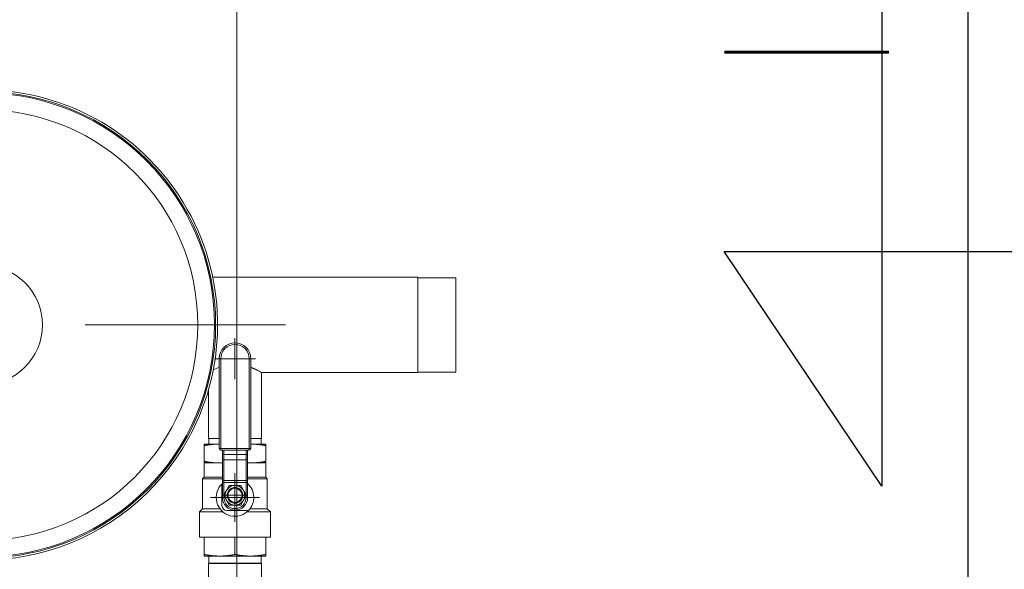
# Model space of a CAD drawing. Header units: millimetres. Extents: x -6513 to 30474, y -6915 to 65597.
# Tile 24 of 256: x 2839 to 2901, y -2401 to -2366. Entities that reach past the tile are written whole.
import ezdxf

# ---------------------------------------------------------------- set-up
doc = ezdxf.new("R2010")
doc.units = ezdxf.units.MM
doc.linetypes.add('DASHDOT', pattern=[25.4, 12.7, -6.35, 0, -6.35])
for name, color, linetype, lineweight in [('A-opis', 8, 'Continuous', 25), ('A_linia przekroj', 8, 'Continuous', 25), ('CH-W-WEWN-INOX-OPIS-ODNOŚNIK', 8, 'Continuous', 13), ('CH-W-WEWN-INOX-URZĄDZENIA', 8, 'Continuous', 20), ('CH-W-WEWN-ISTN-OPIS-ODNOŚNIK', 8, 'Continuous', 13)]:
    doc.layers.add(name, color=color, linetype=linetype, lineweight=lineweight)
doc.styles.add('ROMA', font='romans.shx', dxfattribs={"width": 0.75})

# ---------------------------------------------------------------- blocks, each defined once
blk = doc.blocks.new('ZPC')
at = {"layer": 'CH-W-WEWN-INOX-URZĄDZENIA', "lineweight": 9}
for p, q in [((30.592, 38.415), (43.6, 38.415)), ((43.6, 33.955), (43.6, 38.415)), ((43.6, 38.385), (46, 38.385)), ((46, 33.969), (46, 38.385)), ((31, 27.56), (31, 33.26)), ((31.1, 27.56), (31.1, 33.26)), ((32.9, 27.56), (32.9, 33.26)), ((33, 27.56), (33, 33.26)), ((33.685, 32.385), (33.685, 28.2)), ((33.685, 32.385), (43.6, 32.385)), ((43.6, 32.415), (46, 32.415)), ((30.315, 31.266), (30.315, 28.2)), ((30.315, 20.275), (33.479, 20.275)), ((30.315, 20.275), (30.315, 16.775)), ((30.34, 20.3), (33.457, 20.3)), ((33.685, 20.275), (33.685, 16.775))]:
    blk.add_line(p, q, dxfattribs=at)
at = {"layer": 'CH-W-WEWN-INOX-URZĄDZENIA', "linetype": 'DASHDOT', "lineweight": 9}
for p, q in [((35.208, 35.4), (-3.208, 35.4)), ((32, 34.56), (32, 31.96)), ((33.3, 33.26), (30.7, 33.26)), ((32, 26.007), (32, 22.913)), ((33.547, 24.46), (30.453, 24.46))]:
    blk.add_line(p, q, dxfattribs=at)
at = {"layer": 'CH-W-WEWN-INOX-URZĄDZENIA', "lineweight": 9, "ltscale": 0.392383}
blk.add_line((43.6, 32.385), (43.6, 33.955), dxfattribs=at)
at = {"layer": 'CH-W-WEWN-INOX-URZĄDZENIA', "lineweight": 9, "ltscale": 0.388479}
blk.add_line((46, 32.415), (46, 33.969), dxfattribs=at)
at = {"layer": 'CH-W-WEWN-INOX-URZĄDZENIA', "lineweight": 9, "ltscale": 0.025}
for p, q in [((31.1, 33.26), (31, 33.26)), ((32.9, 33.26), (33, 33.26)), ((31.1, 27.56), (31, 27.56)), ((31.1, 27.46), (31.1, 27.56)), ((33, 27.56), (32.9, 27.56)), ((32.9, 27.46), (32.9, 27.56)), ((31.3, 27.193), (31.2, 27.193)), ((32.7, 27.193), (32.8, 27.193)), ((31.3, 25.403), (31.2, 25.403)), ((32.7, 25.403), (32.8, 25.403)), ((31.3, 24.46), (31.2, 24.46)), ((32.7, 24.46), (32.8, 24.46)), ((30.051, 20.75), (30.051, 20.85)), ((33.949, 20.75), (33.949, 20.85))]:
    blk.add_line(p, q, dxfattribs=at)
at = {"layer": 'CH-W-WEWN-INOX-URZĄDZENIA', "lineweight": 9, "ltscale": 0.17125}
blk.add_line((30.315, 28.2), (31, 28.2), dxfattribs=at)
at = {"layer": 'CH-W-WEWN-INOX-URZĄDZENIA', "lineweight": 9, "ltscale": 0.0875}
for p, q in [((30.34, 28.2), (30.34, 27.85)), ((33.66, 28.2), (33.66, 27.85))]:
    blk.add_line(p, q, dxfattribs=at)
at = {"layer": 'CH-W-WEWN-INOX-URZĄDZENIA', "lineweight": 9, "ltscale": 0.119682}
blk.add_line((33, 28.2), (33.479, 28.2), dxfattribs=at)
at = {"layer": 'CH-W-WEWN-INOX-URZĄDZENIA', "lineweight": 9, "ltscale": 0.051568}
for p, q in [((33.479, 28.2), (33.685, 28.2)), ((33.479, 20.275), (33.685, 20.275))]:
    blk.add_line(p, q, dxfattribs=at)
at = {"layer": 'CH-W-WEWN-INOX-URZĄDZENIA', "lineweight": 9, "ltscale": 0.024999}
for p, q in [((30.051, 27.85), (30.051, 27.75)), ((33.949, 27.85), (33.949, 27.75)), ((30.051, 26.65), (30.051, 26.75)), ((33.949, 26.65), (33.949, 26.75))]:
    blk.add_line(p, q, dxfattribs=at)
at = {"layer": 'CH-W-WEWN-INOX-URZĄDZENIA', "lineweight": 9, "ltscale": 0.237138}
for p, q in [((31, 27.85), (30.051, 27.85)), ((33.949, 27.85), (33, 27.85))]:
    blk.add_line(p, q, dxfattribs=at)
at = {"layer": 'CH-W-WEWN-INOX-URZĄDZENIA', "lineweight": 9, "ltscale": 0.25}
for p, q in [((30.051, 26.75), (30.051, 27.75)), ((33.949, 26.75), (33.949, 27.75))]:
    blk.add_line(p, q, dxfattribs=at)
at = {"layer": 'CH-W-WEWN-INOX-URZĄDZENIA', "lineweight": 9, "ltscale": 0.45}
for p, q in [((32.9, 27.56), (31.1, 27.56)), ((32.9, 27.46), (31.1, 27.46))]:
    blk.add_line(p, q, dxfattribs=at)
at = {"layer": 'CH-W-WEWN-INOX-URZĄDZENIA', "lineweight": 9, "ltscale": 0.066789}
for p, q in [((31.2, 27.193), (31.2, 27.46)), ((31.3, 27.193), (31.3, 27.46)), ((32.7, 27.193), (32.7, 27.46)), ((32.8, 27.193), (32.8, 27.46))]:
    blk.add_line(p, q, dxfattribs=at)
at = {"layer": 'CH-W-WEWN-INOX-URZĄDZENIA', "lineweight": 9, "ltscale": 0.070711}
for p, q in [((31.2, 27.193), (31.2, 26.91)), ((32.8, 27.193), (32.8, 26.91)), ((29.95, 23.75), (29.75, 23.55)), ((34.05, 23.75), (34.25, 23.55))]:
    blk.add_line(p, q, dxfattribs=at)
at = {"layer": 'CH-W-WEWN-INOX-URZĄDZENIA', "lineweight": 9, "ltscale": 0.323744}
for p, q in [((31.2, 25.615), (31.2, 26.91)), ((32.8, 25.615), (32.8, 26.91)), ((31.3, 25.544), (31.3, 26.839)), ((32.7, 25.544), (32.7, 26.839))]:
    blk.add_line(p, q, dxfattribs=at)
at = {"layer": 'CH-W-WEWN-INOX-URZĄDZENIA', "lineweight": 9, "ltscale": 0.35}
for p, q in [((32.7, 27.193), (31.3, 27.193)), ((32.7, 26.839), (31.3, 26.839)), ((32.7, 25.544), (31.3, 25.544)), ((32.7, 25.403), (31.3, 25.403))]:
    blk.add_line(p, q, dxfattribs=at)
at = {"layer": 'CH-W-WEWN-INOX-URZĄDZENIA', "lineweight": 9, "ltscale": 0.088388}
for p, q in [((31.3, 27.193), (31.3, 26.839)), ((32.7, 27.193), (32.7, 26.839))]:
    blk.add_line(p, q, dxfattribs=at)
at = {"layer": 'CH-W-WEWN-INOX-URZĄDZENIA', "lineweight": 9, "ltscale": 0.24054}
for p, q in [((31.014, 26.65), (30.051, 26.65)), ((33.949, 26.65), (32.986, 26.65))]:
    blk.add_line(p, q, dxfattribs=at)
at = {"layer": 'CH-W-WEWN-INOX-URZĄDZENIA', "lineweight": 9, "ltscale": 0.224625}
for p, q in [((30.051, 25.751), (30.051, 26.65)), ((33.949, 25.751), (33.949, 26.65))]:
    blk.add_line(p, q, dxfattribs=at)
at = {"layer": 'CH-W-WEWN-INOX-URZĄDZENIA', "lineweight": 9, "ltscale": 0.04054}
blk.add_line((31.2, 26.65), (31.038, 26.65), dxfattribs=at)
at = {"layer": 'CH-W-WEWN-INOX-URZĄDZENIA', "lineweight": 9, "ltscale": 0.033546}
for p, q in [((32.934, 26.65), (32.8, 26.65)), ((32.934, 25.751), (32.8, 25.751))]:
    blk.add_line(p, q, dxfattribs=at)
at = {"layer": 'CH-W-WEWN-INOX-URZĄDZENIA', "lineweight": 9, "ltscale": 0.006994}
blk.add_line((32.962, 26.65), (32.934, 26.65), dxfattribs=at)
at = {"layer": 'CH-W-WEWN-INOX-URZĄDZENIA', "lineweight": 9, "ltscale": 0.006935}
blk.add_line((32.962, 26.65), (32.934, 26.65), dxfattribs=at)
at = {"layer": 'CH-W-WEWN-INOX-URZĄDZENIA', "lineweight": 9, "ltscale": 0.035886}
for p, q in [((30.051, 25.751), (29.95, 25.65)), ((33.949, 25.751), (34.05, 25.65))]:
    blk.add_line(p, q, dxfattribs=at)
at = {"layer": 'CH-W-WEWN-INOX-URZĄDZENIA', "lineweight": 9, "ltscale": 0.3125}
blk.add_line((31.2, 25.65), (29.95, 25.65), dxfattribs=at)
at = {"layer": 'CH-W-WEWN-INOX-URZĄDZENIA', "lineweight": 9, "ltscale": 0.475}
for p, q in [((29.95, 23.75), (29.95, 25.65)), ((34.05, 23.75), (34.05, 25.65))]:
    blk.add_line(p, q, dxfattribs=at)
at = {"layer": 'CH-W-WEWN-INOX-URZĄDZENIA', "lineweight": 9, "ltscale": 0.287138}
blk.add_line((31.2, 25.751), (30.051, 25.751), dxfattribs=at)
at = {"layer": 'CH-W-WEWN-INOX-URZĄDZENIA', "lineweight": 9, "ltscale": 0.053033}
for p, q in [((31.2, 25.615), (31.2, 25.403)), ((32.8, 25.615), (32.8, 25.403))]:
    blk.add_line(p, q, dxfattribs=at)
at = {"layer": 'CH-W-WEWN-INOX-URZĄDZENIA', "lineweight": 9, "ltscale": 0.045706}
blk.add_line((32.983, 25.65), (32.8, 25.65), dxfattribs=at)
at = {"layer": 'CH-W-WEWN-INOX-URZĄDZENIA', "lineweight": 9, "ltscale": 0.253591}
blk.add_line((33.949, 25.751), (32.934, 25.751), dxfattribs=at)
at = {"layer": 'CH-W-WEWN-INOX-URZĄDZENIA', "lineweight": 9, "ltscale": 0.266794}
for p, q in [((34.05, 25.65), (32.983, 25.65)), ((34.05, 23.75), (32.983, 23.75))]:
    blk.add_line(p, q, dxfattribs=at)
at = {"layer": 'CH-W-WEWN-INOX-URZĄDZENIA', "lineweight": 9, "ltscale": 0.34565}
for p, q in [((31.175, 25.318), (31.175, 23.935)), ((31.475, 23.635), (32.858, 23.635))]:
    blk.add_line(p, q, dxfattribs=at)
at = {"layer": 'CH-W-WEWN-INOX-URZĄDZENIA', "lineweight": 9, "ltscale": 0.235723}
for p, q in [((31.2, 24.46), (31.2, 25.403)), ((32.8, 24.46), (32.8, 25.403))]:
    blk.add_line(p, q, dxfattribs=at)
at = {"layer": 'CH-W-WEWN-INOX-URZĄDZENIA', "lineweight": 9, "ltscale": 0.035355}
for p, q in [((31.3, 25.544), (31.3, 25.403)), ((32.7, 25.544), (32.7, 25.403))]:
    blk.add_line(p, q, dxfattribs=at)
at = {"layer": 'CH-W-WEWN-INOX-URZĄDZENIA', "lineweight": 9, "ltscale": 0.191332}
for p, q in [((31.3, 24.638), (31.3, 25.403)), ((32.7, 24.638), (32.7, 25.403))]:
    blk.add_line(p, q, dxfattribs=at)
at = {"layer": 'CH-W-WEWN-INOX-URZĄDZENIA', "lineweight": 9, "ltscale": 0.090211}
for p, q in [((31.459, 24.912), (31.639, 25.225)), ((32, 25.225), (32.361, 25.225)), ((32.361, 25.225), (32.541, 24.912)), ((31.278, 24.6), (31.459, 24.912)), ((31.459, 24.287), (31.278, 24.6)), ((32.541, 24.912), (32.722, 24.6)), ((32.722, 24.6), (32.541, 24.287)), ((31.639, 23.975), (31.459, 24.287)), ((32, 23.975), (31.639, 23.975)), ((32.541, 24.287), (32.361, 23.975))]:
    blk.add_line(p, q, dxfattribs=at)
at = {"layer": 'CH-W-WEWN-INOX-URZĄDZENIA', "lineweight": 9, "ltscale": 0.004851}
for p, q in [((31.659, 25.225), (31.639, 25.225)), ((32.341, 23.975), (32.361, 23.975))]:
    blk.add_line(p, q, dxfattribs=at)
at = {"layer": 'CH-W-WEWN-INOX-URZĄDZENIA', "lineweight": 9, "ltscale": 0.08536}
for p, q in [((31.659, 25.225), (32, 25.225)), ((32.341, 23.975), (32, 23.975))]:
    blk.add_line(p, q, dxfattribs=at)
at = {"layer": 'CH-W-WEWN-INOX-URZĄDZENIA', "linetype": 'DASHDOT', "lineweight": 9, "ltscale": 0.40625}
for p, q in [((32, 25.412), (32, 23.787)), ((32.812, 24.6), (31.188, 24.6))]:
    blk.add_line(p, q, dxfattribs=at)
at = {"layer": 'CH-W-WEWN-INOX-URZĄDZENIA', "lineweight": 9, "ltscale": 0.025609}
for p, q in [((31.3, 24.46), (31.3, 24.562)), ((32.7, 24.46), (32.7, 24.562))]:
    blk.add_line(p, q, dxfattribs=at)
at = {"layer": 'CH-W-WEWN-INOX-URZĄDZENIA', "lineweight": 9, "ltscale": 0.273753}
blk.add_line((31.045, 23.75), (29.95, 23.75), dxfattribs=at)
at = {"layer": 'CH-W-WEWN-INOX-URZĄDZENIA', "lineweight": 9, "ltscale": 0.006959}
blk.add_line((32.983, 23.75), (32.955, 23.75), dxfattribs=at)
at = {"layer": 'CH-W-WEWN-INOX-URZĄDZENIA', "lineweight": 9, "ltscale": 0.370797}
blk.add_line((31.233, 23.55), (29.75, 23.55), dxfattribs=at)
at = {"layer": 'CH-W-WEWN-INOX-URZĄDZENIA', "lineweight": 9, "ltscale": 0.4}
for p, q in [((29.75, 21.95), (29.75, 23.55)), ((34.25, 21.95), (34.25, 23.55))]:
    blk.add_line(p, q, dxfattribs=at)
at = {"layer": 'CH-W-WEWN-INOX-URZĄDZENIA', "lineweight": 9, "ltscale": 0.077974}
blk.add_line((33.079, 23.55), (32.767, 23.55), dxfattribs=at)
at = {"layer": 'CH-W-WEWN-INOX-URZĄDZENIA', "lineweight": 9, "ltscale": 0.292823}
blk.add_line((34.25, 23.55), (33.079, 23.55), dxfattribs=at)
at = {"layer": 'CH-W-WEWN-INOX-URZĄDZENIA', "lineweight": 9, "ltscale": 0.075361}
for p, q in [((30.051, 21.95), (29.75, 21.95)), ((34.25, 21.95), (33.949, 21.95))]:
    blk.add_line(p, q, dxfattribs=at)
at = {"layer": 'CH-W-WEWN-INOX-URZĄDZENIA', "lineweight": 9, "ltscale": 0.487139}
blk.add_line((32, 21.95), (30.051, 21.95), dxfattribs=at)
at = {"layer": 'CH-W-WEWN-INOX-URZĄDZENIA', "lineweight": 9, "ltscale": 0.275}
for p, q in [((30.051, 21.95), (30.051, 20.85)), ((32, 21.95), (32, 20.85)), ((33.949, 21.95), (33.949, 20.85))]:
    blk.add_line(p, q, dxfattribs=at)
at = {"layer": 'CH-W-WEWN-INOX-URZĄDZENIA', "lineweight": 9, "ltscale": 0.269677}
blk.add_line((33.079, 21.95), (32, 21.95), dxfattribs=at)
at = {"layer": 'CH-W-WEWN-INOX-URZĄDZENIA', "lineweight": 9, "ltscale": 0.217462}
blk.add_line((33.949, 21.95), (33.079, 21.95), dxfattribs=at)
at = {"layer": 'CH-W-WEWN-INOX-URZĄDZENIA', "lineweight": 9, "ltscale": 0.240772}
for p, q in [((31.015, 20.75), (30.051, 20.75)), ((33.949, 20.75), (32.985, 20.75))]:
    blk.add_line(p, q, dxfattribs=at)
at = {"layer": 'CH-W-WEWN-INOX-URZĄDZENIA', "lineweight": 9, "ltscale": 0.1125}
for p, q in [((30.34, 20.75), (30.34, 20.3)), ((33.66, 20.75), (33.66, 20.3))]:
    blk.add_line(p, q, dxfattribs=at)
at = {"layer": 'CH-W-WEWN-INOX-URZĄDZENIA', "lineweight": 9, "ltscale": 0.005595}
for p, q in [((31.037, 20.75), (31.015, 20.75)), ((32.985, 20.75), (32.963, 20.75))]:
    blk.add_line(p, q, dxfattribs=at)
at = {"layer": 'CH-W-WEWN-INOX-URZĄDZENIA', "lineweight": 9, "ltscale": 0.474324}
blk.add_line((32.934, 20.75), (31.037, 20.75), dxfattribs=at)
at = {"layer": 'CH-W-WEWN-INOX-URZĄDZENIA', "lineweight": 9, "ltscale": 0.00716}
blk.add_line((32.963, 20.75), (32.934, 20.75), dxfattribs=at)
at = {"layer": 'CH-W-WEWN-INOX-URZĄDZENIA', "lineweight": 9, "ltscale": 0.00722}
blk.add_line((32.963, 20.75), (32.934, 20.75), dxfattribs=at)
at = {"layer": 'CH-W-WEWN-INOX-URZĄDZENIA', "lineweight": 9, "ltscale": 0.008839}
for p, q in [((30.34, 20.3), (30.315, 20.275)), ((33.66, 20.3), (33.685, 20.275))]:
    blk.add_line(p, q, dxfattribs=at)
at = {"layer": 'CH-W-WEWN-INOX-URZĄDZENIA', "lineweight": 9, "ltscale": 0.050803}
blk.add_line((33.457, 20.3), (33.66, 20.3), dxfattribs=at)
at = {"layer": 'CH-W-WEWN-INOX-URZĄDZENIA', "lineweight": 9}
for centre, radius in [((16, 35.4), 14.775), ((16, 35.4), 14.7), ((16, 35.4), 13.641), ((16, 35.4), 3.788), ((32, 24.6), 0.625), ((32, 24.6), 0.5), ((32, 24.6), 0.447)]:
    blk.add_circle(centre, radius, dxfattribs=at)
for centre, radius, start, end in [((16, 35.4), 14.9, 331.35211, 151.35211), ((16, 35.4), 14.9, 151.35211, 331.35211), ((32, 33.26), 1, 0, 180), ((32, 33.26), 0.9, 0, 180), ((32.532, 28.615), 4.369, 110.52055, 115.88392), ((30.729, 27.102), 6.054, 60.76803, 62.9818), ((31.1, 27.56), 0.1, 180, 270), ((32.9, 27.56), 0.1, 270, 0), ((31.025, 31.081), 4.431, 270.16013, 272.25794), ((32.975, 31.087), 4.437, 267.74308, 269.47964), ((32, 24.46), 1.19, 133.8901, 316.1099), ((32, 24.46), 1.19, 132.24241, 133.8901), ((32, 24.46), 1.19, 316.1099, 47.75757), ((32, 24.46), 0.8, 180, 0), ((32, 24.46), 0.7, 180, 0), ((31.475, 23.935), 0.3, 180, 270)]:
    blk.add_arc(centre, radius, start, end, dxfattribs=at)
for centre, major_axis, start_param, end_param in [((31.3, 26.91), (0.1, 0), 3.141593, 4.712389), ((32.7, 26.91), (-0.1, 0), 1.570796, 3.141593), ((31.3, 25.615), (0.1, 0), 3.141593, 4.712389), ((32.7, 25.615), (-0.1, 0), 1.570796, 3.141593)]:
    blk.add_ellipse(centre, major_axis=major_axis, ratio=0.707107, start_param=start_param, end_param=end_param, dxfattribs=at)
blk.add_open_spline([(33.479, 32.495), (33.405, 32.533), (33.317, 32.576), (33.219, 32.621), (33.113, 32.665), (33, 32.707)], degree=5, dxfattribs=at)
for points, knots in [([(31, 27.85), (30.889, 27.849), (30.778, 27.845), (30.666, 27.838), (30.478, 27.819), (30.286, 27.791), (30.208, 27.779), (30.13, 27.765), (30.051, 27.75)], [0.231442, 0.231442, 0.231442, 0.231442, 0.231442, 0.231442, 9.646272, 9.646272, 9.646272, 15.998935, 15.998935, 15.998935, 15.998935, 15.998935, 15.998935]), ([(33, 27.85), (33.111, 27.849), (33.222, 27.845), (33.334, 27.838), (33.522, 27.819), (33.714, 27.791), (33.792, 27.779), (33.87, 27.765), (33.949, 27.75)], [0.231442, 0.231442, 0.231442, 0.231442, 0.231442, 0.231442, 9.646272, 9.646272, 9.646272, 15.998935, 15.998935, 15.998935, 15.998935, 15.998935, 15.998935]), ([(31.014, 26.65), (30.9, 26.65), (30.786, 26.654), (30.672, 26.662), (30.481, 26.681), (30.286, 26.709), (30.208, 26.721), (30.13, 26.735), (30.051, 26.75)], [0, 0, 0, 0, 0, 0, 9.646272, 9.646272, 9.646272, 15.998935, 15.998935, 15.998935, 15.998935, 15.998935, 15.998935]), ([(32.986, 26.65), (33.1, 26.65), (33.214, 26.654), (33.328, 26.662), (33.519, 26.681), (33.714, 26.709), (33.792, 26.721), (33.87, 26.735), (33.949, 26.75)], [0, 0, 0, 0, 0, 0, 9.646272, 9.646272, 9.646272, 15.998935, 15.998935, 15.998935, 15.998935, 15.998935, 15.998935]), ([(31.015, 20.75), (30.901, 20.75), (30.787, 20.754), (30.672, 20.762), (30.481, 20.781), (30.286, 20.809), (30.208, 20.821), (30.13, 20.835), (30.051, 20.85)], [0, 0, 0, 0, 0, 0, 9.65707, 9.65707, 9.65707, 16.014219, 16.014219, 16.014219, 16.014219, 16.014219, 16.014219]), ([(31.037, 20.75), (31.151, 20.75), (31.265, 20.754), (31.379, 20.762), (31.57, 20.781), (31.765, 20.809), (31.843, 20.821), (31.921, 20.835), (32, 20.85)], [0, 0, 0, 0, 0, 0, 9.65707, 9.65707, 9.65707, 16.014219, 16.014219, 16.014219, 16.014219, 16.014219, 16.014219]), ([(32.934, 20.75), (32.835, 20.751), (32.735, 20.755), (32.634, 20.761), (32.449, 20.778), (32.26, 20.804), (32.174, 20.818), (32.087, 20.833), (32, 20.85)], [0, 0, 0, 0, 0, 0, 8.478694, 8.478694, 8.478694, 15.528403, 15.528403, 15.528403, 15.528403, 15.528403, 15.528403]), ([(32.985, 20.75), (33.099, 20.75), (33.213, 20.754), (33.328, 20.762), (33.519, 20.781), (33.714, 20.809), (33.792, 20.821), (33.87, 20.835), (33.949, 20.85)], [0, 0, 0, 0, 0, 0, 9.65707, 9.65707, 9.65707, 16.014219, 16.014219, 16.014219, 16.014219, 16.014219, 16.014219])]:
    blk.add_open_spline(points, degree=5, knots=knots, dxfattribs=at)

msp = doc.modelspace()

# ---------------------------------------------------------------- linework, layer by layer
at = {"layer": 'A-opis', "color": 9, "ltscale": 0.1}
for p, q in [((2893.72, -2355.473), (2893.72, -2395.985)), ((2893.72, -2395.985), (2883.74, -2381.122)), ((2883.74, -2381.122), (2953.786, -2381.122))]:
    msp.add_line(p, q, dxfattribs=at)
at = {"layer": 'A_linia przekroj', "color": 113}
msp.add_line((2899.208, -2456.081), (2899.208, -2349.081), dxfattribs=at)
at = {"layer": 'CH-W-WEWN-INOX-OPIS-ODNOŚNIK', "ltscale": 10}
msp.add_line((2852.831, -2714.385), (2852.831, -1869.269), dxfattribs=at)
at = {"layer": 'CH-W-WEWN-ISTN-OPIS-ODNOŚNIK', "ltscale": 10}
msp.add_line((2852.831, -2714.385), (2852.831, -1869.269), dxfattribs=at)

# ---------------------------------------------------------------- block references
at = {"layer": 'CH-W-WEWN-INOX-URZĄDZENIA'}
msp.add_blockref('ZPC', (2820.718, -2421.167), dxfattribs=at)

# ---------------------------------------------------------------- texts
at = {"layer": 'A-opis', "ltscale": 0.1, "insert": (2881.438, -2358.191), "char_height": 18, "width": 174.55464, "attachment_point": 1, "style": 'ROMA'}
msp.add_mtext('-', dxfattribs=at)

doc.saveas('drawing.dxf')
